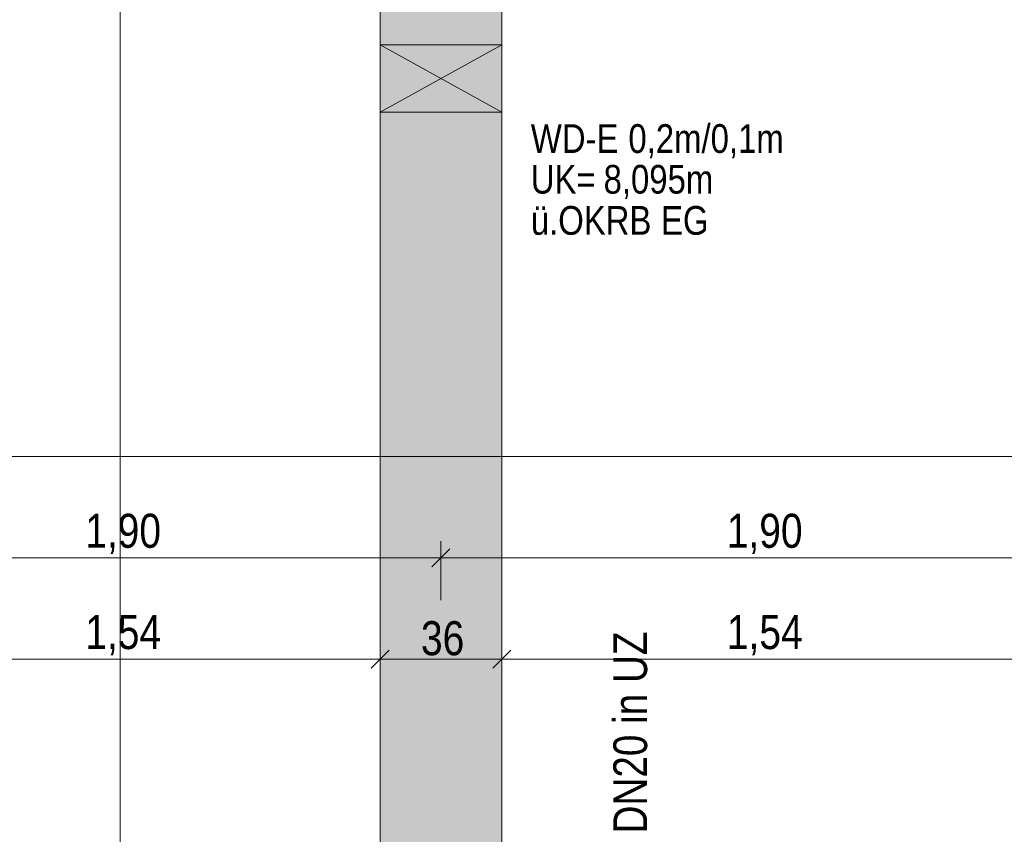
# Model space of a CAD drawing. Extents: x -720 to 300, y 62 to 1107.
# Tile 16 of 117: x -460 to -402, y 222 to 271. Entities that reach past the tile are written whole.
import ezdxf
from ezdxf.lldxf.tags import DXFTag

# ---------------------------------------------------------------- set-up
doc = ezdxf.new("R2010")
doc.units = 0
doc.layers.get('0').update_dxf_attribs({"lineweight": 35})
for name, color, linetype, lineweight, true_color in [('30 -34 Innenwände- 11 Durchbruch', 4, 'Continuous', 9, 0x00ffff), ('30 -35 Decken- 1 Konstruktion-Träger- Stahlbeton', 7, 'grob-A06G9FGE8I', 13, 0x33aa00), ('70 -76 Bemaßung- 2 Allgemein', 9, 'Continuous', 5, 0x808080)]:
    doc.layers.add(name, color=color, linetype=linetype, lineweight=lineweight, true_color=true_color)
doc.layers.add('70 -71 Achsen- 1 Gebäudeachsen', color=7, linetype='STRICHPUNKT2-A06G9FGD8I', lineweight=18)
doc.layers.add('Detailelementbeschriftung', color=7, linetype='Continuous', lineweight=9)
doc.layers.add('iwb_Schraffur_Unterzug', color=7, linetype='Continuous', lineweight=5, true_color=0xffffcc, plot=False)
doc.styles.get("Standard").update_dxf_attribs({"font": 'ARIALN.TTF'})
tags = doc.linetypes.add('grob-A06G9FGE8I', pattern=[14, 3, -8, 3]).pattern_tags.tags
tags[8:9] = [DXFTag(74, 4), DXFTag(75, 0), DXFTag(340, '0'), DXFTag(46, 0.0), DXFTag(50, 0.0), DXFTag(44, 0.0), DXFTag(45, 0.0)]
tags[6:7] = [DXFTag(74, 4), DXFTag(75, 0), DXFTag(340, '0'), DXFTag(46, 0.0), DXFTag(50, 0.0), DXFTag(44, 0.0), DXFTag(45, 0.0)]
tags[4:5] = [DXFTag(74, 4), DXFTag(75, 0), DXFTag(340, '0'), DXFTag(46, 0.0), DXFTag(50, 0.0), DXFTag(44, 0.0), DXFTag(45, 0.0)]
tags = doc.linetypes.add('STRICHPUNKT2-A06G9FGD8I', pattern=[12.7, 6.35, -3.175, 0, -3.175]).pattern_tags.tags
tags[10:11] = [DXFTag(74, 4), DXFTag(75, 0), DXFTag(340, '0'), DXFTag(46, 0.0), DXFTag(50, 0.0), DXFTag(44, 0.0), DXFTag(45, 0.0)]
tags[8:9] = [DXFTag(74, 4), DXFTag(75, 0), DXFTag(340, '0'), DXFTag(46, 0.0), DXFTag(50, 0.0), DXFTag(44, 0.0), DXFTag(45, 0.0)]
tags[6:7] = [DXFTag(74, 4), DXFTag(75, 0), DXFTag(340, '0'), DXFTag(46, 0.0), DXFTag(50, 0.0), DXFTag(44, 0.0), DXFTag(45, 0.0)]
tags[4:5] = [DXFTag(74, 4), DXFTag(75, 0), DXFTag(340, '0'), DXFTag(46, 0.0), DXFTag(50, 0.0), DXFTag(44, 0.0), DXFTag(45, 0.0)]

# ---------------------------------------------------------------- blocks, each defined once
blk = doc.blocks.new('Referenz-A06G9FGF8I')
at = {"layer": '30 -34 Innenwände- 11 Durchbruch', "color": 0, "linetype": 'Continuous', "ltscale": 0.13}
for p, q in [((-438.906, 265.247), (-438.906, 269.247)), ((-438.906, 269.247), (-431.706, 265.247)), ((-431.706, 269.247), (-438.906, 265.247)), ((-438.906, 269.247), (-431.706, 269.247)), ((-431.706, 269.247), (-438.906, 265.247)), ((-431.706, 265.247), (-438.906, 269.247)), ((-431.706, 265.247), (-431.706, 269.247)), ((-438.906, 265.247), (-431.706, 265.247))]:
    blk.add_line(p, q, dxfattribs=at)
at = {"layer": '30 -34 Innenwände- 11 Durchbruch', "color": 0, "lineweight": 0}
for points in [[(-435.306, 267.247), (-438.906, 269.247), (-435.306, 269.247)], [(-435.306, 267.247), (-435.306, 269.247), (-431.706, 269.247)], [(-435.306, 265.247), (-438.906, 265.247), (-435.306, 267.247)], [(-435.306, 265.247), (-435.306, 267.247), (-431.706, 265.247)]]:
    blk.add_solid(points, dxfattribs=at)
at = {"layer": '30 -35 Decken- 1 Konstruktion-Träger- Stahlbeton', "color": 0}
for p, q in [((-438.906, 216.847), (-438.906, 763.847)), ((-431.706, 216.847), (-431.706, 763.847))]:
    blk.add_line(p, q, dxfattribs=at)
at = {"layer": '70 -71 Achsen- 1 Gebäudeachsen', "color": 0, "linetype": 'STRICHPUNKT2-A06G9FGD8I', "ltscale": 0.18}
blk.add_line((-454.306, 1077.787), (-454.306, 78.347), dxfattribs=at)
at = {"layer": '70 -76 Bemaßung- 2 Allgemein', "color": 0, "linetype": 'Continuous', "ltscale": 0.13}
for p, q in [((-1.866, 244.847), (-682.312, 244.847)), ((-435.306, 236.347), (-435.306, 239.847)), ((-435.306, 236.347), (-435.306, 239.847)), ((-436.366, 238.847), (-472.246, 238.847)), ((-434.306, 238.847), (-436.366, 238.847)), ((-436.306, 238.847), (-434.246, 238.847)), ((-398.366, 238.847), (-434.246, 238.847)), ((-438.906, 230.347), (-438.906, 233.847)), ((-438.906, 230.347), (-438.906, 233.847)), ((-431.706, 230.347), (-431.706, 233.847)), ((-431.706, 230.347), (-431.706, 233.847)), ((-439.966, 232.847), (-468.646, 232.847)), ((-437.906, 232.847), (-439.966, 232.847)), ((-439.906, 232.847), (-437.846, 232.847)), ((-432.766, 232.847), (-437.846, 232.847)), ((-430.706, 232.847), (-432.766, 232.847)), ((-432.706, 232.847), (-430.646, 232.847)), ((-401.966, 232.847), (-430.646, 232.847)), ((-399.906, 232.847), (-401.966, 232.847))]:
    blk.add_line(p, q, dxfattribs=at)
at = {"layer": '70 -76 Bemaßung- 2 Allgemein', "color": 0, "linetype": 'Continuous', "lineweight": 20, "ltscale": 0.2}
for p, q in [((-434.775, 239.377), (-435.837, 238.316)), ((-435.837, 238.316), (-434.775, 239.377)), ((-438.375, 233.377), (-439.437, 232.316)), ((-439.437, 232.316), (-438.375, 233.377)), ((-432.237, 232.316), (-431.175, 233.377)), ((-431.175, 233.377), (-432.237, 232.316))]:
    blk.add_line(p, q, dxfattribs=at)
at = {"layer": '30 -34 Innenwände- 11 Durchbruch', "color": 0, "linetype": 'Continuous', "ltscale": 0.13, "char_height": 1.7, "attachment_point": 1}
for s, insert in [('{\\fArial Narrow;WD-E}', (-429.983, 264.541)), ('{\\fArial Narrow;0,2m/0,1m}', (-424.202, 264.541)), ('{\\fArial Narrow;UK=}', (-429.983, 262.129)), ('{\\fArial Narrow;8,095m}', (-425.672, 262.129)), ('{\\fArial Narrow;ü.OKRB}', (-429.983, 259.693)), ('{\\fArial Narrow;EG}', (-422.27, 259.693))]:
    blk.add_mtext(s, dxfattribs=dict(at, insert=insert))
at = {"layer": '70 -76 Bemaßung- 2 Allgemein', "color": 0, "linetype": 'Continuous', "ltscale": 0.13, "char_height": 2.01377, "attachment_point": 1}
for s, insert in [('{\\fArial Narrow;1,90}', (-456.374, 241.462)), ('{\\fArial Narrow;1,90}', (-418.374, 241.462)), ('{\\fArial Narrow;1,54}', (-456.37, 235.462)), ('{\\fArial Narrow;36}', (-436.488, 235.098)), ('{\\fArial Narrow;1,54}', (-418.37, 235.462))]:
    blk.add_mtext(s, dxfattribs=dict(at, insert=insert))
blk = doc.blocks.new('Referenz-A06G9FGH8I')
at = {"layer": 'iwb_Schraffur_Unterzug', "linetype": 'Continuous', "ltscale": 0.13}
blk.add_hatch(color=256, dxfattribs=at).paths.add_polyline_path([(-434.906, 216.847), (-438.906, 216.847), (-438.906, 763.847), (-431.706, 763.847), (-431.706, 216.847)])
blk = doc.blocks.new('Einzeiliger Text-A06G9FK78I')
at = {"color": 0, "lineweight": -2, "insert": (-425.094, 222.523), "char_height": 2, "attachment_point": 1, "rotation": 90}
blk.add_mtext('{\\fArial Narrow;DN20 in UZ}', dxfattribs=at)

msp = doc.modelspace()

# ---------------------------------------------------------------- block references
at = {"color": 8, "lineweight": 25, "ltscale": 0.25, "true_color": 0x808080}
for name in ['Referenz-A06G9FGF8I', 'Referenz-A06G9FGH8I']:
    msp.add_blockref(name, (0, 0), dxfattribs=at)
at = {"layer": 'Detailelementbeschriftung', "ltscale": 0.13}
msp.add_blockref('Einzeiliger Text-A06G9FK78I', (0, 0), dxfattribs=at)

doc.saveas('drawing.dxf')
